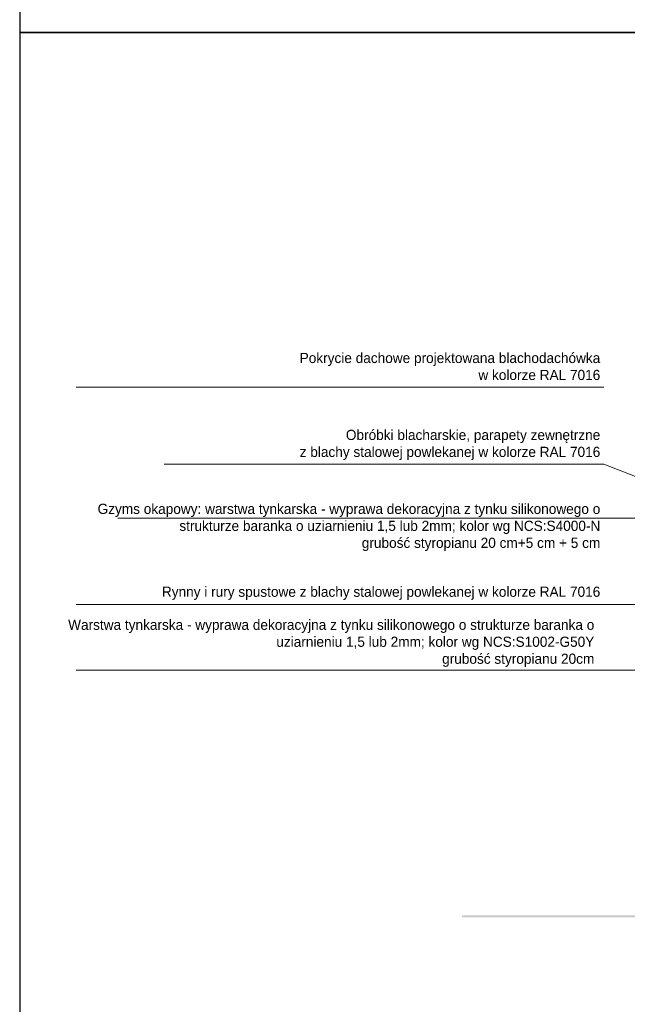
# Model space of a CAD drawing. Header units: millimetres. Extents: x -587 to 33545, y -26688 to 22494.
# Tile 2 of 256: x -587 to 128, y 7614 to 8774. Entities that reach past the tile are written whole.
import ezdxf
from ezdxf.xclip import XClip

# ---------------------------------------------------------------- set-up
doc = ezdxf.new("R2010")
doc.units = ezdxf.units.MM
doc.header["$MEASUREMENT"] = 0
doc.header["$XCLIPFRAME"] = 0
doc.layers.add('a3', color=3, linetype='Continuous', lineweight=30, plot=False)
doc.layers.add('wymiarowanie', color=176, linetype='Continuous', lineweight=9)

# ---------------------------------------------------------------- blocks, each defined once
blk = doc.blocks.new('MF2E40FB0')
at = {"true_color": 0xffffff}
blk.add_hatch(color=7, dxfattribs=at).paths.add_polyline_path([(193.99, 188.45), (193.99, 165.83), (315.56, 165.83), (315.56, 188.45)])

msp = doc.modelspace()

# ---------------------------------------------------------------- linework, layer by layer
at = {"layer": 'a3'}
for points in [[(-587.44, 10243.5), (-587.44, 8758.5), (1512.56, 8758.5), (1512.56, 10243.5), (-587.44, 10243.5)], [(-587.44, 8758.5), (-587.44, 7273.5), (1512.56, 7273.5), (1512.56, 8758.5), (-587.44, 8758.5)]]:
    msp.add_lwpolyline(points, dxfattribs=at)
at = {"layer": 'wymiarowanie'}
for p, q in [((-520.96, 8340.51), (100.77, 8340.51)), ((-417.14, 8249.85), (100.77, 8249.85)), ((324.64, 8163.17), (100.77, 8249.85)), ((-471.7, 8186.29), (155.34, 8186.29)), ((-520.96, 8084.6), (264.52, 8084.6)), ((-520.96, 8007.21), (355.62, 8007.21))]:
    msp.add_line(p, q, dxfattribs=at)

# ---------------------------------------------------------------- block references
at = {"color": 7, "true_color": 0xffffff}
ref = msp.add_blockref('MF2E40FB0', (3087.52, 5837.28), dxfattribs=dict(at, xscale=-9.994634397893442, yscale=9.994634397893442, zscale=9.994634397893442))
XClip(ref).set_block_clipping_path([(281.1555080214, 187.9664884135), (315.5719073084, 187.9664884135), (315.5719073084, 188.2312299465), (281.1555080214, 188.2312299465), (281.1555080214, 187.9664884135)])

# ---------------------------------------------------------------- texts
at = {"layer": 'wymiarowanie', "char_height": 12, "width": 621.5287, "attachment_point": 1}
for s, insert in [('\\pxqr;{\\fCentury Gothic|b0|i0|c238|p34;Pokrycie dachowe projektowana blachodachówka\\Pw kolorze RAL 7016}', (-525.01, 8381.06)), ('\\pxqr;{\\fCentury Gothic|b0|i0|c238|p34;Obróbki blacharskie, parapety zewnętrzne\\P z blachy stalowej powlekanej w kolorze RAL 7016}', (-525.01, 8290.4)), ('\\pxqr;{\\fCentury Gothic|b0|i0|c238|p34;Gzyms okapowy: warstwa tynkarska - wyprawa dekoracyjna z tynku silikonowego o strukturze baranka o uziarnieniu 1,5 lub 2mm; kolor wg NCS:S4000-N\\Pgrubość styropianu 20 cm+5 cm + 5 cm\\P }', (-525.01, 8203.27)), ('\\pxqr;{\\fCentury Gothic|b0|i0|c238|p34;Rynny i rury spustowe z blachy stalowej powlekanej w kolorze RAL 7016}', (-525.01, 8105.65)), ('\\pxqr;{\\fCentury Gothic|b0|i0|c238|p34;Warstwa tynkarska - wyprawa dekoracyjna z tynku silikonowego o strukturze baranka o uziarnieniu 1,5 lub 2mm; kolor wg NCS:S1002-G50Y\\Pgrubość styropianu 20cm\\P }', (-532.05, 8066.73))]:
    msp.add_mtext(s, dxfattribs=dict(at, insert=insert))

doc.saveas('drawing.dxf')
